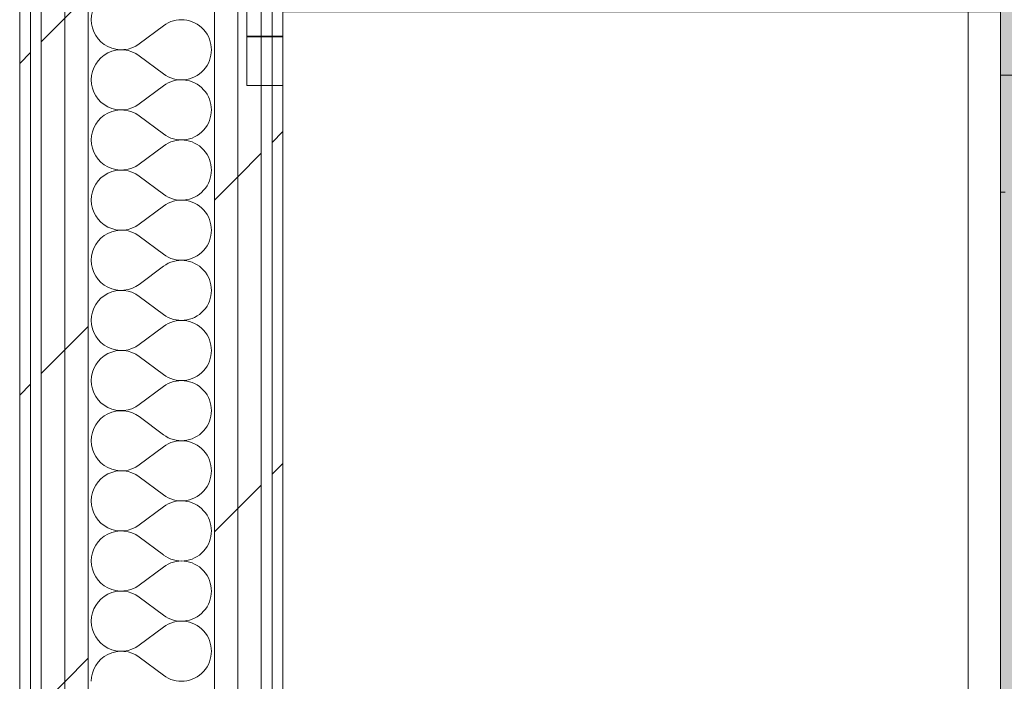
# Model space of a CAD drawing. Header units: millimetres. Extents: x -30280 to 19093, y -19247 to 4746.
# Tile 25 of 164: x -28051 to -27505, y -1000 to -633. Entities that reach past the tile are written whole.
import ezdxf
from ezdxf.enums import TextEntityAlignment as Align

# ---------------------------------------------------------------- set-up
doc = ezdxf.new("R2010")
doc.units = ezdxf.units.MM
doc.header["$MEASUREMENT"] = 0
doc.linetypes.add('Wipeout_Contour', pattern=[1000, 0, -1000])
for name, color, linetype in [('Nuevo_05_AUX_Treball', 7, 'Continuous'), ('Nuevo_08_E_Envans secs', 7, 'Continuous'), ('Nuevo_09_EI_Mobiliari cuines', 7, 'Continuous')]:
    doc.layers.add(name, color=color, linetype=linetype)
for name, color, linetype, lineweight, true_color in [('Nuevo_05_AUX_Treball_Pluma_Nº__3', 7, 'Continuous', 5, 0xa4a4a4), ('Nuevo_08_E_Envans secs_Pluma_Nº__102', 7, 'Continuous', 5, 0xcccccc), ('Nuevo_08_E_Envans secs_Pluma_Nº__171', 171, 'Continuous', 13, 0xaaaaff), ('Nuevo_08_E_Envans secs_Pluma_Nº__177', 7, 'Continuous', 15, 0xf7e046)]:
    doc.layers.add(name, color=color, linetype=linetype, lineweight=lineweight, true_color=true_color)
for name, color, linetype, lineweight in [('Nuevo_08_E_Envans secs_Pluma_Nº__1', 7, 'Continuous', 5), ('Nuevo_09_EI_Mobiliari cuines_Pluma_Nº__1', 7, 'Continuous', 5), ('Nuevo_Sellos de Zona Archicad_Pluma_Nº__1', 7, 'Continuous', 5)]:
    doc.layers.add(name, color=color, linetype=linetype, lineweight=lineweight)
doc.styles.add('Estilo_Generado_1', font='txt')
pattern_1 = [(45, (0, 0), (-183.8478, 183.8478), [195, -65]), (45, (7e-14, 183.85), (-183.8478, 183.8478), [195, -65])]

# ---------------------------------------------------------------- blocks, each defined once
blk = doc.blocks.new('Planta 1_Office-descans_1_1', base_point=(-21810.76, 369.94))
at = {"layer": 'Nuevo_05_AUX_Treball', "linetype": 'Continuous', "lineweight": 0, "true_color": 0xfee7e7}
blk.add_hatch(color=7, dxfattribs=at).paths.add_polyline_path([(-27904.85, 1554.85), (-27904.85, -1128.98), (-25366.43, -1128.98), (-25366.43, -1193.98), (-25366.43, -1208.98), (-24166.43, -1208.98), (-24166.43, -1193.98), (-24166.43, -1128.98), (-20233.93, -1128.98), (-20233.93, -1193.98), (-20233.93, -1208.98), (-19033.93, -1208.98), (-19033.93, -1193.98), (-19033.93, -1128.98), (-18136.43, -1128.98), (-18136.43, -1193.98), (-16936.43, -1193.98), (-16936.43, -1128.98), (-16136.43, -1128.98), (-16136.43, 1554.85), (-16930.05, 1554.85), (-16930.05, 1630.85), (-26863.49, 1630.85), (-26863.49, 1554.85)])
at = {"layer": 'Nuevo_05_AUX_Treball_Pluma_Nº__3', "color": 253, "linetype": 'Continuous', "lineweight": 5, "true_color": 0xa4a4a4, "flags": 128}
blk.add_lwpolyline([(-27904.85, 1554.85), (-27904.85, -1128.98), (-25366.43, -1128.98), (-25366.43, -1193.98), (-25366.43, -1208.98), (-24166.43, -1208.98), (-24166.43, -1193.98), (-24166.43, -1128.98), (-20233.93, -1128.98), (-20233.93, -1193.98), (-20233.93, -1208.98), (-19033.93, -1208.98), (-19033.93, -1193.98), (-19033.93, -1128.98), (-18136.43, -1128.98), (-18136.43, -1193.98), (-16936.43, -1193.98), (-16936.43, -1128.98), (-16136.43, -1128.98), (-16136.43, 1554.85), (-16930.05, 1554.85), (-16930.05, 1630.85), (-26863.49, 1630.85), (-26863.49, 1554.85)], close=True, dxfattribs=at)
at = {"layer": 'Nuevo_Sellos de Zona Archicad_Pluma_Nº__1', "color": 7, "lineweight": 5, "style": 'Estilo_Generado_1'}
for tag, p in [('ROOM_NAME', (-21810.76, 311.79)), ('ROOM_NUMBER', (-21810.76, 87.39)), ('ROOM_AREA', (-21810.76, -139.98))]:
    blk.add_attdef(tag, text='', height=120, dxfattribs=at).set_placement(p, align=Align.TOP_LEFT)
blk = doc.blocks.new('*X458')
at = {"layer": 'Nuevo_08_E_Envans secs_Pluma_Nº__102', "color": 254, "linetype": 'Continuous', "lineweight": 5, "true_color": 0xcccccc}
for p, q in [((-27971.18, -636.67), (-27984.51, -646.67)), ((-27971.18, -663.33), (-27984.51, -653.33)), ((-27971.18, -670), (-27984.51, -680)), ((-27971.18, -696.67), (-27984.51, -686.67)), ((-27971.18, -703.33), (-27984.51, -713.33)), ((-27971.18, -730), (-27984.51, -720)), ((-27971.18, -736.67), (-27984.51, -746.67)), ((-27971.18, -763.33), (-27984.51, -753.33)), ((-27971.18, -770), (-27984.51, -780)), ((-27971.18, -796.67), (-27984.51, -786.67)), ((-27971.18, -803.33), (-27984.51, -813.33)), ((-27971.18, -830), (-27984.51, -820)), ((-27971.18, -836.67), (-27984.51, -846.67)), ((-27971.18, -863.33), (-27984.51, -853.33)), ((-27971.18, -870), (-27984.51, -880)), ((-27971.18, -896.67), (-27984.51, -886.67)), ((-27971.18, -903.33), (-27984.51, -913.33)), ((-27971.18, -930), (-27984.51, -920)), ((-27971.18, -936.67), (-27984.51, -946.67)), ((-27971.18, -963.33), (-27984.51, -953.33)), ((-27971.18, -970), (-27984.51, -980)), ((-27971.18, -996.67), (-27984.51, -986.67))]:
    blk.add_line(p, q, dxfattribs=at)
for centre, start, end in [((-27994.51, -633.33), 53.1301, 180), ((-27994.51, -633.33), 180, 306.8699), ((-27961.18, -650), 233.1301, 126.8699), ((-27994.51, -666.67), 53.1301, 180), ((-27994.51, -666.67), 180, 306.8699), ((-27961.18, -683.33), 233.1301, 126.8699), ((-27994.51, -700), 53.1301, 180), ((-27994.51, -700), 180, 306.8699), ((-27961.18, -716.67), 233.1301, 126.8699), ((-27994.51, -733.33), 53.1301, 180), ((-27994.51, -733.33), 180, 306.8699), ((-27961.18, -750), 233.1301, 126.8699), ((-27994.51, -766.67), 53.1301, 180), ((-27994.51, -766.67), 180, 306.8699), ((-27961.18, -783.33), 233.1301, 126.8699), ((-27994.51, -800), 53.1301, 180), ((-27994.51, -800), 180, 306.8699), ((-27961.18, -816.67), 233.1301, 126.8699), ((-27994.51, -833.33), 53.1301, 180), ((-27994.51, -833.33), 180, 306.8699), ((-27961.18, -850), 233.1301, 126.8699), ((-27994.51, -866.67), 53.1301, 180), ((-27994.51, -866.67), 180, 306.8699), ((-27961.18, -883.33), 233.1301, 126.8699), ((-27994.51, -900), 53.1301, 180), ((-27994.51, -900), 180, 306.8699), ((-27961.18, -916.67), 233.1301, 126.8699), ((-27994.51, -933.33), 53.1301, 180), ((-27994.51, -933.33), 180, 306.8699), ((-27961.18, -950), 233.1301, 126.8699), ((-27994.51, -966.67), 53.1301, 180), ((-27994.51, -966.67), 180, 306.8699), ((-27961.18, -983.33), 233.1301, 126.8699), ((-27994.51, -1000), 53.1301, 180)]:
    blk.add_arc(centre, 16.67, start, end, dxfattribs=at)
blk = doc.blocks.new('Muro_117_1', base_point=(-27904.85, 1700.85))
at = {"color": 254, "linetype": 'Wipeout_Contour', "lineweight": 0, "ltscale": 112344.405734}
blk.add_wipeout([(-28050.85, 1694.85), (-28050.85, -1193.98), (-28044.85, -1191.3), (-28044.85, 1694.85)], dxfattribs=at).dxf.layer = 'Nuevo_08_E_Envans secs'
at = {"color": 254, "linetype": 'Wipeout_Contour', "lineweight": 0, "ltscale": 111827.540082}
blk.add_wipeout([(-27929.85, 1566.85), (-27929.85, -1140.11), (-27916.85, -1134.32), (-27916.85, 1566.85)], dxfattribs=at).dxf.layer = 'Nuevo_08_E_Envans secs'
at = {"color": 254, "linetype": 'Wipeout_Contour', "lineweight": 0, "ltscale": 111763.605754}
blk.add_wipeout([(-27910.85, 1554.85), (-27910.85, -1128.98), (-27904.85, -1128.98), (-27904.85, 1554.85)], dxfattribs=at).dxf.layer = 'Nuevo_08_E_Envans secs'
at = {"layer": 'Nuevo_08_E_Envans secs_Pluma_Nº__171', "linetype": 'Continuous', "lineweight": 13, "true_color": 0xaaaaff}
h = blk.add_hatch(dxfattribs=at)
h.set_pattern_fill('Panellat_HPL_0001', color=161, style=0, pattern_type=2)
h.set_pattern_definition(pattern_1)
h.paths.add_polyline_path([(-28050.85, 1694.85), (-28050.85, -1193.98), (-28044.85, -1191.3), (-28044.85, 1694.85)])
h = blk.add_hatch(dxfattribs=at)
h.set_pattern_fill('Panellat_HPL_0001', color=161, style=0, pattern_type=2)
h.set_pattern_definition(pattern_1)
h.paths.add_polyline_path([(-27910.85, 1554.85), (-27910.85, -1128.98), (-27904.85, -1128.98), (-27904.85, 1554.85)])
at = {"layer": 'Nuevo_08_E_Envans secs_Pluma_Nº__177', "linetype": 'Continuous', "lineweight": 15, "true_color": 0xf7e046}
h = blk.add_hatch(dxfattribs=at)
h.set_pattern_fill('Panellat_HPL_0001', color=53, style=0, pattern_type=2)
h.set_pattern_definition(pattern_1)
h.paths.add_polyline_path([(-27929.85, 1566.85), (-27929.85, -1140.11), (-27916.85, -1134.32), (-27916.85, 1566.85)])
at = {"layer": 'Nuevo_08_E_Envans secs_Pluma_Nº__1', "color": 7, "linetype": 'Continuous', "lineweight": 5}
for p, q in [((-28044.85, -1191.3), (-28044.85, 1694.85)), ((-27916.85, -1134.32), (-27916.85, 1566.85)), ((-27910.85, -1128.98), (-27910.85, 1560.85))]:
    blk.add_line(p, q, dxfattribs=at)
at = {"layer": 'Nuevo_08_E_Envans secs_Pluma_Nº__1', "color": 7, "linetype": 'Continuous', "lineweight": 5, "flags": 128}
for points in [[(-28050.85, 1700.85), (-28050.85, -1193.98)], [(-27904.85, -1128.98), (-27904.85, 1554.85)]]:
    blk.add_lwpolyline(points, dxfattribs=at)
at = {"color": 254, "linetype": 'Wipeout_Contour', "lineweight": 0, "ltscale": 111881.411746}
blk.add_wipeout([(-27942.85, 1579.85), (-27942.85, -1145.89), (-27929.85, -1140.11), (-27929.85, 1579.85)], dxfattribs=at).dxf.layer = 'Nuevo_08_E_Envans secs'
at = {"layer": 'Nuevo_08_E_Envans secs_Pluma_Nº__177', "linetype": 'Continuous', "lineweight": 15, "true_color": 0xf7e046}
h = blk.add_hatch(dxfattribs=at)
h.set_pattern_fill('Panellat_HPL_0001', color=53, style=0, pattern_type=2)
h.set_pattern_definition(pattern_1)
h.paths.add_polyline_path([(-27942.85, 1579.85), (-27942.85, -1145.89), (-27929.85, -1140.11), (-27929.85, 1579.85)])
at = {"layer": 'Nuevo_08_E_Envans secs_Pluma_Nº__1', "color": 7, "linetype": 'Continuous', "lineweight": 5}
for p, q in [((-27942.85, -1145.89), (-27942.85, 1592.85)), ((-27929.85, -1140.11), (-27929.85, 1579.85))]:
    blk.add_line(p, q, dxfattribs=at)
at = {"layer": 'Nuevo_08_E_Envans secs', "color": 7, "lineweight": 20}
blk.add_blockref('*X458', (0, 0), dxfattribs=at)
at = {"color": 254, "linetype": 'Wipeout_Contour', "lineweight": 0, "ltscale": 112225.659983}
blk.add_wipeout([(-28025.85, 1662.85), (-28025.85, -1182.85), (-28012.85, -1177.06), (-28012.85, 1662.85)], dxfattribs=at).dxf.layer = 'Nuevo_08_E_Envans secs'
at = {"layer": 'Nuevo_08_E_Envans secs_Pluma_Nº__177', "linetype": 'Continuous', "lineweight": 15, "true_color": 0xf7e046}
h = blk.add_hatch(dxfattribs=at)
h.set_pattern_fill('Panellat_HPL_0001', color=53, style=0, pattern_type=2)
h.set_pattern_definition(pattern_1)
h.paths.add_polyline_path([(-28025.85, 1662.85), (-28025.85, -1182.85), (-28012.85, -1177.06), (-28012.85, 1662.85)])
at = {"layer": 'Nuevo_08_E_Envans secs_Pluma_Nº__1', "color": 7, "linetype": 'Continuous', "lineweight": 5}
blk.add_line((-28012.85, -1177.06), (-28012.85, 1662.85), dxfattribs=at)
at = {"color": 254, "linetype": 'Wipeout_Contour', "lineweight": 0, "ltscale": 112279.624925}
blk.add_wipeout([(-28038.85, 1675.85), (-28038.85, -1188.63), (-28025.85, -1182.85), (-28025.85, 1675.85)], dxfattribs=at).dxf.layer = 'Nuevo_08_E_Envans secs'
at = {"layer": 'Nuevo_08_E_Envans secs_Pluma_Nº__177', "linetype": 'Continuous', "lineweight": 15, "true_color": 0xf7e046}
h = blk.add_hatch(dxfattribs=at)
h.set_pattern_fill('Panellat_HPL_0001', color=53, style=0, pattern_type=2)
h.set_pattern_definition(pattern_1)
h.paths.add_polyline_path([(-28038.85, 1675.85), (-28038.85, -1188.63), (-28025.85, -1182.85), (-28025.85, 1675.85)])
at = {"layer": 'Nuevo_08_E_Envans secs_Pluma_Nº__1', "color": 7, "linetype": 'Continuous', "lineweight": 5}
for p, q in [((-28038.85, -1188.63), (-28038.85, 1688.85)), ((-28025.85, -1182.85), (-28025.85, 1675.85))]:
    blk.add_line(p, q, dxfattribs=at)
blk = doc.blocks.new('Módulo Base Doble Puerta 24')
at = {"layer": 'Nuevo_09_EI_Mobiliari cuines_Pluma_Nº__1', "color": 7, "linetype": 'Continuous', "lineweight": 5}
for p, q in [((0, 600), (1000, 600)), ((0, 580), (1000, 580)), ((515, 464.5), (220, 464.5)), ((860, 464.5), (600, 464.5)), ((600, 464.5), (600, 459.5)), ((860, 459.5), (860, 464.5)), ((600, 459.5), (860, 459.5)), ((535, 84.5), (535, 444.5)), ((900, 432), (600, 432)), ((600, 432), (600, 427)), ((600, 427), (900, 427)), ((900, 399.5), (600, 399.5)), ((600, 399.5), (600, 394.5)), ((600, 394.5), (900, 394.5)), ((900, 367), (600, 367)), ((600, 367), (600, 362)), ((600, 362), (900, 362)), ((900, 334.5), (600, 334.5)), ((600, 334.5), (600, 329.5)), ((600, 329.5), (900, 329.5)), ((900, 302), (600, 302)), ((600, 302), (600, 297)), ((600, 297), (900, 297)), ((900, 269.5), (600, 269.5)), ((600, 269.5), (600, 264.5)), ((600, 264.5), (900, 264.5)), ((900, 237), (600, 237)), ((600, 237), (600, 232)), ((600, 232), (900, 232)), ((900, 204.5), (600, 204.5)), ((600, 204.5), (600, 199.5))]:
    blk.add_line(p, q, dxfattribs=at)
at = {"layer": 'Nuevo_09_EI_Mobiliari cuines_Pluma_Nº__1', "color": 7, "linetype": 'Continuous', "lineweight": 5, "flags": 128}
for points in [[(486.5, 600), (513.5, 600), (513.5, 620), (486.5, 620)], [(498.88, 600), (540.88, 600), (540.88, 620), (498.88, 620)], [(513.88, 600), (540.88, 600), (540.88, 620), (513.88, 620)], [(530.3, 447.5), (541, 447.5), (541, 482.5), (530.3, 482.5)], [(569.7, 447.5), (569.7, 482.5), (559, 482.5), (559, 447.5)]]:
    blk.add_lwpolyline(points, close=True, dxfattribs=at)
for points in [[(530.03, 483.5), (541, 483.5), (541, 534.5, -1), (559, 534.5), (559, 483.5), (569.97, 483.5), (569.97, 548.5), (530.03, 548.5)], [(541, 336.61, 1), (559, 336.66), (559, 534.5, 1), (541, 534.5)], [(215, 59.5), (885, 59.5, 0.414214), (905, 79.5), (905, 449.5, 0.414214), (885, 469.5), (215, 469.5, 0.414214), (195, 449.5), (195, 79.5, 0.414214)]]:
    blk.add_lwpolyline(points, format="xyb", close=True, dxfattribs=at)
at = {"layer": 'Nuevo_09_EI_Mobiliari cuines_Pluma_Nº__1', "color": 7, "linetype": 'Continuous', "lineweight": 5}
blk.add_arc((515, 444.5), 20, 0, 90, dxfattribs=at)
blk = doc.blocks.new('Armario Mural 27_3')
at = {"color": 254, "linetype": 'Wipeout_Contour', "lineweight": 0, "ltscale": 1538.070028}
blk.add_wipeout([(0, -398), (500, -398), (500, 0), (0, 0)], dxfattribs=at).dxf.layer = 'Nuevo_09_EI_Mobiliari cuines'
at = {"layer": 'Nuevo_09_EI_Mobiliari cuines_Pluma_Nº__1', "color": 7, "linetype": 'Continuous', "lineweight": 5}
blk.add_line((0, -380), (500, -380), dxfattribs=at)
at = {"layer": 'Nuevo_09_EI_Mobiliari cuines_Pluma_Nº__1', "color": 7, "linetype": 'Continuous', "lineweight": 5, "flags": 128}
blk.add_lwpolyline([(0, -398), (500, -398), (500, 0), (0, 0)], close=True, dxfattribs=at)

msp = doc.modelspace()

# ---------------------------------------------------------------- linework, layer by layer
at = {"layer": 'Nuevo_05_AUX_Treball', "color": 7, "linetype": 'Continuous', "lineweight": 0, "true_color": 0xfee7e7, "flags": 128}
msp.add_lwpolyline([(-27904.85, 1554.85), (-27904.85, -1128.98), (-25366.43, -1128.98), (-25366.43, -1193.98), (-25366.43, -1208.98), (-24166.43, -1208.98), (-24166.43, -1193.98), (-24166.43, -1128.98), (-20233.93, -1128.98), (-20233.93, -1193.98), (-20233.93, -1208.98), (-19033.93, -1208.98), (-19033.93, -1193.98), (-19033.93, -1128.98), (-18136.43, -1128.98), (-18136.43, -1193.98), (-16936.43, -1193.98), (-16936.43, -1128.98), (-16136.43, -1128.98), (-16136.43, 1554.85), (-16930.05, 1554.85), (-16930.05, 1630.85), (-26863.49, 1630.85), (-26863.49, 1554.85)], close=True, dxfattribs=at)

# ---------------------------------------------------------------- block references
at = {"layer": 'Nuevo_05_AUX_Treball', "color": 7, "linetype": 'Continuous', "lineweight": 5}
msp.add_blockref('Planta 1_Office-descans_1_1', (-21810.76, 369.94), dxfattribs=at)

# ---------------------------------------------------------------- next in the draw order: block references
at = {"layer": 'Nuevo_08_E_Envans secs', "color": 7, "lineweight": 20}
msp.add_blockref('Muro_117_1', (-27904.85, 1700.85), dxfattribs=at)

# ---------------------------------------------------------------- next in the draw order: block references
at = {"layer": 'Nuevo_09_EI_Mobiliari cuines_Pluma_Nº__1', "color": 7, "linetype": 'Continuous', "lineweight": 5, "xscale": -1, "zscale": 1000, "rotation": 89.99999999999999}
msp.add_blockref('Módulo Base Doble Puerta 24', (-27304.85, -128.98), dxfattribs=at)

# ---------------------------------------------------------------- next in the draw order: block references
at = {"layer": 'Nuevo_09_EI_Mobiliari cuines_Pluma_Nº__1', "color": 7, "linetype": 'Continuous', "lineweight": 5, "zscale": 1000, "rotation": 89.99999999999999}
msp.add_blockref('Armario Mural 27_3', (-27904.85, -1128.98), dxfattribs=at)

doc.saveas('drawing.dxf')
